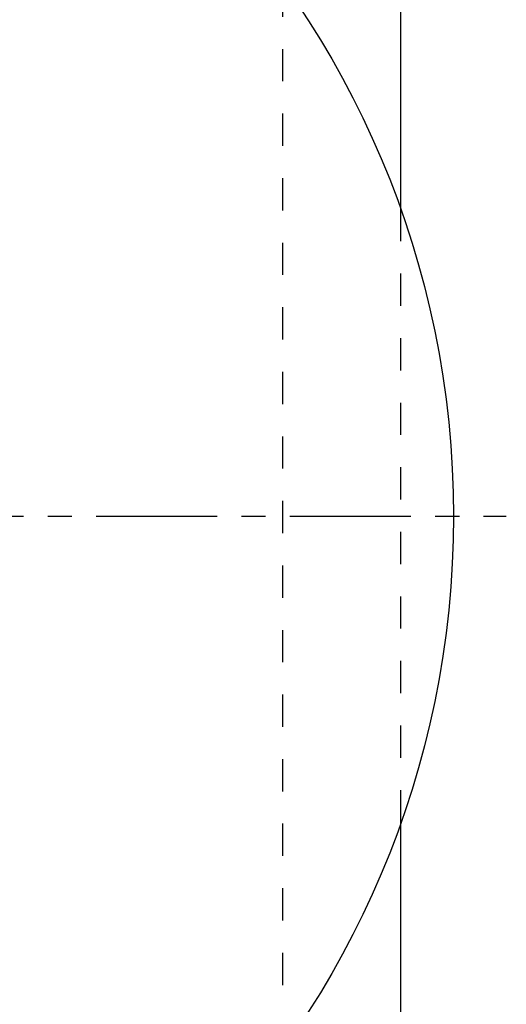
# Model space of a CAD drawing. Header units: millimetres. Extents: x 206 to 393, y 112 to 340.
# Tile 40 of 41: x 347 to 393, y 165 to 259. Entities that reach past the tile are written whole.
import ezdxf

# ---------------------------------------------------------------- set-up
doc = ezdxf.new("R2010")
doc.units = ezdxf.units.MM
doc.header["$LTSCALE"] = 30.734
doc.linetypes.add('CENTER', pattern=[0.6, 0.375, -0.075, 0.075, -0.075])
doc.linetypes.add('HIDDEN', pattern=[0.2, 0.1, -0.1])
doc.layers.get('0').update_dxf_attribs({"linetype": 'CONTINUOUS'})
doc.layers.add('DEFAULT_1', color=7, linetype='CENTER')
doc.layers.add('DEFAULT_2', color=8, linetype='HIDDEN')

msp = doc.modelspace()

# ---------------------------------------------------------------- linework, layer by layer
at = {"color": 7, "linetype": 'CONTINUOUS'}
for p, q in [((382.803, 240.91), (382.803, 306.77)), ((382.803, 116.77), (382.803, 182.631))]:
    msp.add_line(p, q, dxfattribs=at)
msp.add_circle((300.303, 211.77), 87.5, dxfattribs=at)
at = {"layer": 'DEFAULT_1', "color": 2, "linetype": 'CENTER'}
msp.add_line((206.268, 211.77), (392.829, 211.77), dxfattribs=at)
at = {"layer": 'DEFAULT_2', "color": 8, "linetype": 'HIDDEN'}
for p, q in [((371.549, 160.985), (371.549, 262.556)), ((382.803, 182.631), (382.803, 240.91))]:
    msp.add_line(p, q, dxfattribs=at)

doc.saveas('drawing.dxf')
